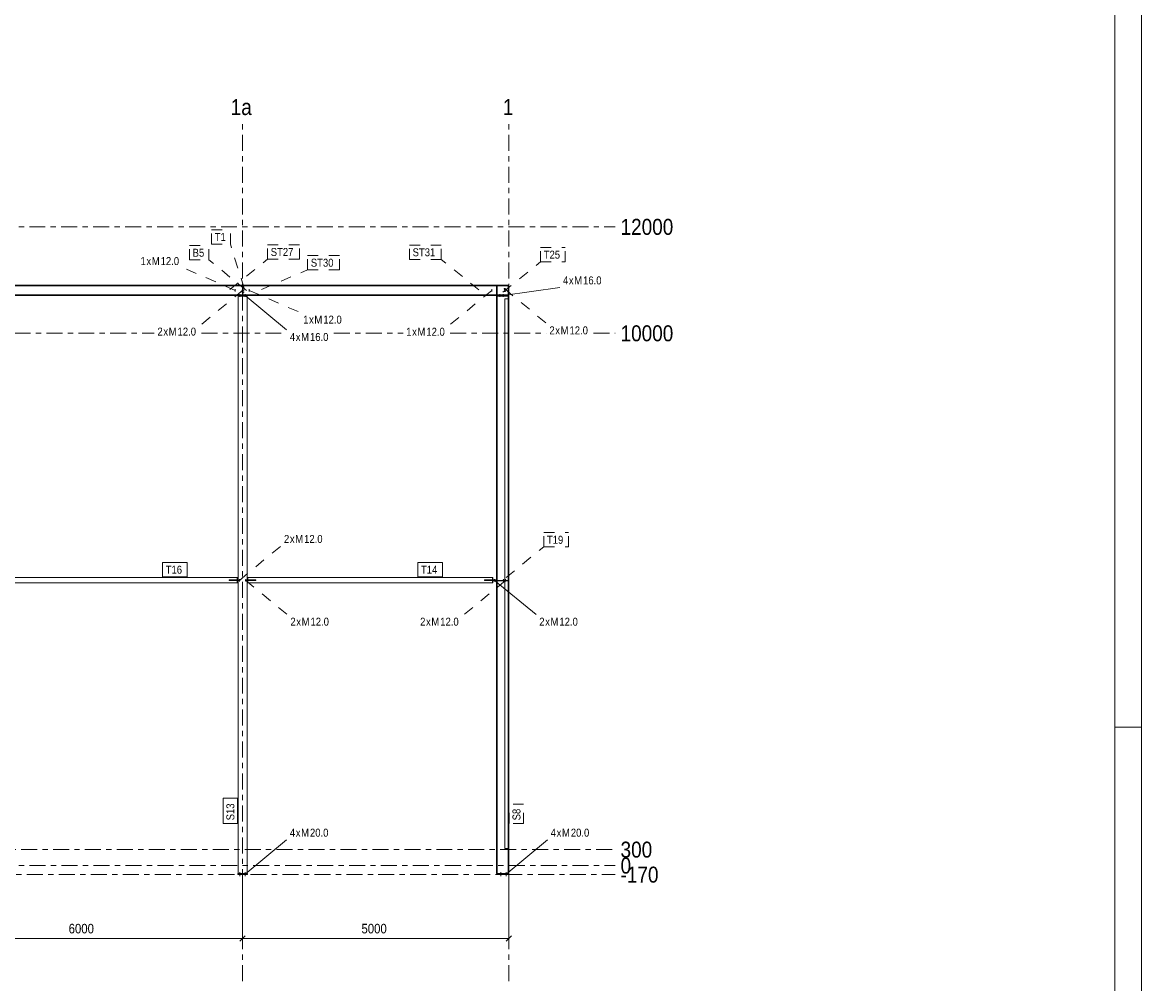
# Model space of a CAD drawing. Header units: millimetres. Extents: x -981 to 119, y -271 to 339.
# Tile 15 of 16: x -91 to 119, y -22 to 158. Entities that reach past the tile are written whole.
import ezdxf

# ---------------------------------------------------------------- set-up
doc = ezdxf.new("R2010")
doc.units = ezdxf.units.MM
for name, pattern in [('XKITLINE00', [0]), ('XKITLINE02', [4, 2, -2]), ('XKITLINE03', [6, 3, -1, 1, -1])]:
    doc.linetypes.add(name, pattern=pattern)
for name, color, linetype, lineweight in [('Arkusz rysunku', 3, 'Continuous', 0), ('Element', 2, 'Continuous', 0), ('Spoina', 1, 'Continuous', 0), ('Wymiar', 4, 'Continuous', 0), ('Znak elementu', 2, 'Continuous', 0), ('Znak śruby', 4, 'Continuous', 0), ('Śruba', 3, 'Continuous', 0)]:
    doc.layers.add(name, color=color, linetype=linetype, lineweight=lineweight)
doc.styles.add('ARIAL', font='ARIAL.TTF')

msp = doc.modelspace()

# ---------------------------------------------------------------- hatches: boundary and pattern name
at = {"layer": 'Śruba'}
for points in [[(-2.72, 53.69), (-2.58, 53.69), (-2.58, 53.59), (-2.72, 53.59)], [(-2.72, 53.69), (-2.58, 53.69), (-2.58, 53.59), (-2.72, 53.59)], [(-2.72, 53.59), (-2.58, 53.59), (-2.58, 53.49), (-2.72, 53.49)], [(-2.72, 53.59), (-2.58, 53.59), (-2.58, 53.49), (-2.72, 53.49)], [(-50.61, -1.5), (-50.39, -1.5), (-50.39, -1.7), (-50.61, -1.7)], [(-50.61, -1.5), (-50.39, -1.5), (-50.39, -1.7), (-50.61, -1.7)], [(-49.61, -1.5), (-49.39, -1.5), (-49.39, -1.7), (-49.61, -1.7)], [(-49.61, -1.5), (-49.39, -1.5), (-49.39, -1.7), (-49.61, -1.7)], [(-1.61, -1.5), (-1.39, -1.5), (-1.39, -1.7), (-1.61, -1.7)], [(-1.61, -1.5), (-1.39, -1.5), (-1.39, -1.7), (-1.61, -1.7)], [(-0.61, -1.5), (-0.39, -1.5), (-0.39, -1.7), (-0.61, -1.7)], [(-0.61, -1.5), (-0.39, -1.5), (-0.39, -1.7), (-0.61, -1.7)]]:
    msp.add_hatch(color=256, dxfattribs=at).paths.add_polyline_path(points, flags=17)

# ---------------------------------------------------------------- linework, layer by layer
at = {"layer": 'Arkusz rysunku', "linetype": 'XKITLINE00', "lineweight": 0}
for p, q in [((118.87, -271), (118.87, 339)), ((113.87, -266), (113.87, 334)), ((118.87, 26), (113.87, 26))]:
    msp.add_line(p, q, dxfattribs=at)
at = {"layer": 'Element', "linetype": 'XKITLINE00', "lineweight": 0}
for p, q in [((-109.82, 109.05), (-0.08, 109.05)), ((-109.82, 108.99), (-0.08, 108.99)), ((-109.82, 108.89), (-0.08, 108.89)), ((-50.04, 107.19), (-50.04, 108.89)), ((-50.04, 108.88), (-49.96, 108.88)), ((-49.96, 108.89), (-49.96, 107.19)), ((-2.28, 107.19), (-2.28, 108.89)), ((-2.28, 108.88), (-2.2, 108.88)), ((-2.2, 108.89), (-2.2, 107.19)), ((-0.08, 108.89), (-0.08, 109.05)), ((-0.08, 109.02), (0, 109.02)), ((-0.08, 107.12), (-0.08, 108.96)), ((-0.08, 108.96), (0, 108.96)), ((0, 107.12), (0, 109.02)), ((-108.5, 107.19), (-0.08, 107.19)), ((-108.5, 107.09), (-0.08, 107.09)), ((-108.42, 107.22), (-50.04, 107.22)), ((-50.85, 107.09), (-50.85, 106.95)), ((-50.85, 107.07), (-49.15, 107.07)), ((-50.85, 106.95), (-50.85, 106.95)), ((-50.85, 106.95), (-49.15, 106.95)), ((-50.85, -1.5), (-50.85, 106.95)), ((-50.85, 106.95), (-49.15, 106.95)), ((-49.96, 107.19), (-50.04, 107.19)), ((-49.96, 107.22), (-2.28, 107.22)), ((-49.15, 106.95), (-49.15, 107.09)), ((-49.15, 106.95), (-49.15, 106.95)), ((-49.15, 106.95), (-49.15, -1.5)), ((-2.25, 107.04), (-2.3, 107.04)), ((-2.3, 107.04), (-2.3, -1.5)), ((-2.3, 106.96), (-2.18, 106.96)), ((-2.2, 107.19), (-2.28, 107.19)), ((-2.25, 107.09), (-2.25, 107.08)), ((-2.25, 107.08), (-2.25, 106.96)), ((-2.25, 107.08), (-0.05, 107.08)), ((-2.2, 107.22), (-0.08, 107.22)), ((-2.18, 106.96), (-2.18, -1.5)), ((-2.18, 106.96), (-0.12, 106.96)), ((-0.72, 53.59), (-0.72, 106.45)), ((-0.12, 106.45), (-0.72, 106.45)), ((-0.12, 106.96), (0, 106.96)), ((-0.12, 106.45), (-0.12, 106.96)), ((-0.12, 53.59), (-0.12, 106.45)), ((-0.08, 107.09), (-0.08, 107.19)), ((-0.08, 107.12), (0, 107.12)), ((-0.05, 106.96), (-0.05, 107.12)), ((0, 107.04), (-0.05, 107.04)), ((0, -1.5), (0, 107.04)), ((-108.46, 54.14), (-50.99, 54.14)), ((-50.99, 53.14), (-108.46, 53.14)), ((-52.49, 53.59), (-52.49, 53.69)), ((-52.49, 53.69), (-50.85, 53.69)), ((-50.85, 53.59), (-52.49, 53.59)), ((-50.99, 53.69), (-50.99, 54.14)), ((-50.95, 54.14), (-50.99, 54.14)), ((-50.99, 54.14), (-50.99, 53.69)), ((-50.99, 53.59), (-50.99, 53.14)), ((-50.99, 53.14), (-50.99, 53.59)), ((-50.95, 53.14), (-50.99, 53.14)), ((-50.95, 53.69), (-50.95, 54.14)), ((-50.95, 53.59), (-50.95, 53.14)), ((-47.51, 53.69), (-49.15, 53.69)), ((-49.15, 53.59), (-47.51, 53.59)), ((-49.05, 53.69), (-49.05, 54.14)), ((-49.05, 54.14), (-49.01, 54.14)), ((-49.05, 53.59), (-49.05, 53.14)), ((-49.05, 53.14), (-49.01, 53.14)), ((-49.01, 53.69), (-49.01, 54.14)), ((-49.01, 54.14), (-3.04, 54.14)), ((-49.01, 54.14), (-49.01, 53.69)), ((-49.01, 53.59), (-49.01, 53.14)), ((-49.01, 53.14), (-49.01, 53.59)), ((-49.01, 53.14), (-3.04, 53.14)), ((-47.51, 53.59), (-47.51, 53.69)), ((-4.54, 53.59), (-4.54, 53.69)), ((-2.4, 53.69), (-4.54, 53.69)), ((-2.6, 53.59), (-4.54, 53.59)), ((-3.04, 53.69), (-3.04, 54.14)), ((-3, 54.14), (-3.04, 54.14)), ((-3.04, 54.14), (-3.04, 53.69)), ((-3.04, 53.14), (-3.04, 53.59)), ((-3.04, 53.14), (-3.04, 53.59)), ((-3, 53.14), (-3.04, 53.14)), ((-3, 53.69), (-3, 54.14)), ((-3, 53.59), (-3, 53.14)), ((-2.9, 53.49), (-2.9, 53.59)), ((-2.3, 53.49), (-2.9, 53.49)), ((-2.65, 53.59), (-2.65, 53.69)), ((-2.3, 53.59), (-2.6, 53.59)), ((-2.4, 53.59), (-2.4, 53.69)), ((-2.3, 53.49), (-2.3, 53.59)), ((-2.17, 53.49), (-2.17, 53.59)), ((-2.17, 53.59), (-0.72, 53.59)), ((-2.17, 53.49), (-0.72, 53.49)), ((-0.12, 53.59), (-0.72, 53.59)), ((-0.72, 3.2), (-0.72, 53.49)), ((-0.12, 53.49), (-0.72, 53.49)), ((-0.12, 53.49), (-0.12, 53.59)), ((-0.12, 53.49), (-0.12, 53.59)), ((-0.12, 3.2), (-0.12, 53.49)), ((-0.12, 3.2), (-0.72, 3.2)), ((-0.12, -1.5), (-0.12, 3.2)), ((-50.9, -1.5), (-50.85, -1.5)), ((-50.9, -1.7), (-50.9, -1.5)), ((-50.9, -1.7), (-49.1, -1.7)), ((-49.15, -1.5), (-50.85, -1.5)), ((-49.15, -1.5), (-49.1, -1.5)), ((-49.1, -1.7), (-49.1, -1.5)), ((-2.3, -1.5), (-2.18, -1.5)), ((-0.05, -1.5), (-2.25, -1.5)), ((-2.25, -1.7), (-2.25, -1.5)), ((-0.05, -1.7), (-2.25, -1.7)), ((-0.12, -1.5), (0, -1.5)), ((-0.05, -1.7), (-0.05, -1.5))]:
    msp.add_line(p, q, dxfattribs=at)
at = {"layer": 'Spoina', "linetype": 'XKITLINE03', "lineweight": 0}
for p, q in [((-50, -21.7), (-50, 140)), ((0, -21.7), (0, 140)), ((-234.05, 120), (20, 120)), ((-152.85, 100), (-66.59, 100)), ((-57.72, 100), (-41.72, 100)), ((-32.85, 100), (-19.86, 100)), ((-10.99, 100), (7.03, 100)), ((15.9, 100), (20, 100)), ((-193.6, 3), (20, 3)), ((-960, 0), (20, 0)), ((-816.5, -1.7), (20, -1.7))]:
    msp.add_line(p, q, dxfattribs=at)
at = {"layer": 'Wymiar', "linetype": 'XKITLINE00', "lineweight": 0}
for p, q in [((-50, -2.7), (-50, -15.14)), ((-50, -2.7), (-50, -15.14)), ((0, -2.7), (0, -15.14)), ((-110, -13.7), (-50, -13.7)), ((-49.49, -13.19), (-50.51, -14.21)), ((-49.49, -13.19), (-50.51, -14.21)), ((-50, -13.7), (0, -13.7)), ((0.51, -13.19), (-0.51, -14.21))]:
    msp.add_line(p, q, dxfattribs=at)
at = {"layer": 'Znak elementu', "linetype": 'XKITLINE02', "lineweight": 0}
for p, q in [((-55.83, 119.44), (-52.29, 119.44)), ((-55.83, 116.74), (-55.83, 119.44)), ((-52.29, 116.74), (-52.29, 119.44)), ((-59.98, 116.48), (-56.33, 116.48)), ((-59.98, 113.78), (-59.98, 116.48)), ((-56.33, 113.78), (-56.33, 116.48)), ((-55.83, 116.74), (-52.29, 116.74)), ((-49.7, 108.43), (-52.29, 116.74)), ((-45.31, 116.63), (-39.33, 116.63)), ((-45.31, 113.93), (-45.31, 116.63)), ((-39.33, 113.93), (-39.33, 116.63)), ((-18.66, 116.57), (-12.68, 116.57)), ((-18.66, 113.87), (-18.66, 116.57)), ((-12.68, 113.87), (-12.68, 116.57)), ((5.97, 116.13), (10.62, 116.13)), ((5.97, 113.43), (5.97, 116.13)), ((10.62, 113.43), (10.62, 116.13)), ((-59.98, 113.78), (-56.33, 113.78)), ((-49.26, 108.06), (-56.33, 113.78)), ((-52.38, 108.21), (-45.31, 113.93)), ((-45.31, 113.93), (-39.33, 113.93)), ((-37.78, 114.61), (-31.8, 114.61)), ((-37.78, 111.91), (-37.78, 114.61)), ((-31.8, 111.91), (-31.8, 114.61)), ((-18.66, 113.87), (-12.68, 113.87)), ((-5.6, 108.15), (-12.68, 113.87)), ((-46.44, 108.26), (-37.78, 111.91)), ((-37.78, 111.91), (-31.8, 111.91)), ((-1.1, 107.71), (5.97, 113.43)), ((5.97, 113.43), (10.62, 113.43)), ((6.57, 62.56), (11.21, 62.56)), ((6.57, 59.86), (6.57, 62.56)), ((11.21, 59.86), (11.21, 62.56)), ((-0.5, 54.14), (6.57, 59.86)), ((6.57, 59.86), (11.21, 59.86)), ((0.1, 7.9), (0.1, 11.55)), ((2.8, 11.55), (0.1, 11.55)), ((2.8, 7.9), (2.8, 11.55)), ((2.8, 7.9), (0.1, 7.9))]:
    msp.add_line(p, q, dxfattribs=at)
at = {"layer": 'Znak elementu', "linetype": 'XKITLINE00', "lineweight": 0}
for p, q in [((-65.04, 56.94), (-60.39, 56.94)), ((-65.04, 54.24), (-65.04, 56.94)), ((-60.39, 54.24), (-60.39, 56.94)), ((-17.09, 56.94), (-12.44, 56.94)), ((-17.09, 54.24), (-17.09, 56.94)), ((-12.44, 54.24), (-12.44, 56.94)), ((-65.04, 54.24), (-60.39, 54.24)), ((-17.09, 54.24), (-12.44, 54.24)), ((-53.65, 7.9), (-53.65, 12.66)), ((-50.95, 12.66), (-53.65, 12.66)), ((-50.95, 7.9), (-50.95, 12.66)), ((-50.95, 7.9), (-53.65, 7.9))]:
    msp.add_line(p, q, dxfattribs=at)
at = {"layer": 'Znak śruby', "linetype": 'XKITLINE02', "lineweight": 0}
for p, q in [((-51.37, 108.07), (-60.9, 112.22)), ((-49.94, 108.1), (-57.72, 101.67)), ((-48.75, 108.07), (-39.22, 103.92)), ((-3.21, 108.07), (-10.99, 101.64)), ((-0.75, 108.33), (7.03, 101.9)), ((-50.6, 53.59), (-42.82, 60.02)), ((-49.4, 53.59), (-41.62, 47.17)), ((-0.6, 53.59), (-8.38, 47.17))]:
    msp.add_line(p, q, dxfattribs=at)
at = {"layer": 'Znak śruby', "linetype": 'XKITLINE00', "lineweight": 0}
for p, q in [((-1.05, 107.09), (9.58, 108.59)), ((-49.5, 107.09), (-41.72, 100.66)), ((-2.65, 53.59), (5.13, 47.17)), ((-49.5, -1.6), (-41.72, 4.83)), ((-0.5, -1.6), (7.28, 4.83))]:
    msp.add_line(p, q, dxfattribs=at)
at = {"layer": 'Śruba', "linetype": 'XKITLINE02', "lineweight": 0}
for p, q in [((-51.37, 108.27), (-51.37, 107.87)), ((-50.5, 107.35), (-50.5, 106.9)), ((-50.16, 108.1), (-49.72, 108.1)), ((-50.16, 107.7), (-49.72, 107.7)), ((-50.06, 108.17), (-49.94, 108.17)), ((-50.06, 108.03), (-49.94, 108.03)), ((-50.06, 107.78), (-49.94, 107.78)), ((-50.06, 107.63), (-49.94, 107.63)), ((-49.94, 108.17), (-49.82, 108.17)), ((-49.94, 108.03), (-49.82, 108.03)), ((-49.94, 107.78), (-49.82, 107.78)), ((-49.94, 107.63), (-49.82, 107.63)), ((-49.5, 107.35), (-49.5, 106.9)), ((-48.75, 108.27), (-48.75, 107.87)), ((-3.21, 108.27), (-3.21, 107.87)), ((-1.65, 107.35), (-1.65, 106.9)), ((-1.05, 107.35), (-1.05, 106.9)), ((-0.95, 108.33), (-0.55, 108.33)), ((-0.95, 107.93), (-0.55, 107.93)), ((-0.85, 108.4), (-0.75, 108.4)), ((-0.85, 108.26), (-0.75, 108.26)), ((-0.85, 108), (-0.75, 108)), ((-0.85, 107.86), (-0.75, 107.86)), ((-0.75, 108.4), (-0.65, 108.4)), ((-0.75, 108.26), (-0.65, 108.26)), ((-0.75, 108), (-0.65, 108)), ((-0.75, 107.86), (-0.65, 107.86)), ((-50.67, 53.69), (-50.67, 53.59)), ((-50.67, 53.69), (-50.67, 53.59)), ((-50.67, 53.59), (-50.67, 53.49)), ((-50.67, 53.59), (-50.67, 53.49)), ((-50.6, 53.79), (-50.6, 53.39)), ((-50.6, 53.79), (-50.6, 53.39)), ((-50.53, 53.69), (-50.53, 53.59)), ((-50.53, 53.69), (-50.53, 53.59)), ((-50.53, 53.59), (-50.53, 53.49)), ((-50.53, 53.59), (-50.53, 53.49)), ((-49.47, 53.69), (-49.47, 53.59)), ((-49.47, 53.69), (-49.47, 53.59)), ((-49.47, 53.59), (-49.47, 53.49)), ((-49.47, 53.59), (-49.47, 53.49)), ((-49.4, 53.79), (-49.4, 53.39)), ((-49.4, 53.79), (-49.4, 53.39)), ((-49.33, 53.69), (-49.33, 53.59)), ((-49.33, 53.69), (-49.33, 53.59)), ((-49.33, 53.59), (-49.33, 53.49)), ((-49.33, 53.59), (-49.33, 53.49)), ((-1.07, 53.69), (-1.07, 53.59)), ((-1.07, 53.59), (-1.07, 53.49)), ((-1, 53.79), (-1, 53.39)), ((-0.93, 53.69), (-0.93, 53.59)), ((-0.93, 53.59), (-0.93, 53.49)), ((-0.67, 53.69), (-0.67, 53.59)), ((-0.67, 53.59), (-0.67, 53.49)), ((-0.6, 53.79), (-0.6, 53.39)), ((-0.53, 53.69), (-0.53, 53.59)), ((-0.53, 53.59), (-0.53, 53.49))]:
    msp.add_line(p, q, dxfattribs=at)
at = {"layer": 'Śruba', "linetype": 'XKITLINE00', "lineweight": 0}
for p, q in [((-50.5, 107.32), (-50.5, 106.87)), ((-49.5, 107.32), (-49.5, 106.87)), ((-1.65, 107.32), (-1.65, 106.87)), ((-1.05, 107.32), (-1.05, 106.87)), ((-2.72, 53.69), (-2.72, 53.59)), ((-2.72, 53.69), (-2.72, 53.59)), ((-2.72, 53.59), (-2.72, 53.49)), ((-2.72, 53.59), (-2.72, 53.49)), ((-2.65, 53.79), (-2.65, 53.39)), ((-2.65, 53.79), (-2.65, 53.39)), ((-2.58, 53.69), (-2.58, 53.59)), ((-2.58, 53.69), (-2.58, 53.59)), ((-2.58, 53.59), (-2.58, 53.49)), ((-2.58, 53.59), (-2.58, 53.49)), ((-50.61, -1.7), (-50.61, -1.5)), ((-50.61, -1.7), (-50.61, -1.5)), ((-50.5, -1.96), (-50.5, -1.24)), ((-50.5, -1.96), (-50.5, -1.24)), ((-50.39, -1.7), (-50.39, -1.5)), ((-50.39, -1.7), (-50.39, -1.5)), ((-49.61, -1.7), (-49.61, -1.5)), ((-49.61, -1.7), (-49.61, -1.5)), ((-49.5, -1.96), (-49.5, -1.24)), ((-49.5, -1.96), (-49.5, -1.24)), ((-49.39, -1.7), (-49.39, -1.5)), ((-49.39, -1.7), (-49.39, -1.5)), ((-1.61, -1.7), (-1.61, -1.5)), ((-1.61, -1.7), (-1.61, -1.5)), ((-1.5, -1.96), (-1.5, -1.24)), ((-1.5, -1.96), (-1.5, -1.24)), ((-1.39, -1.7), (-1.39, -1.5)), ((-1.39, -1.7), (-1.39, -1.5)), ((-0.61, -1.7), (-0.61, -1.5)), ((-0.61, -1.7), (-0.61, -1.5)), ((-0.5, -1.96), (-0.5, -1.24)), ((-0.5, -1.96), (-0.5, -1.24)), ((-0.39, -1.7), (-0.39, -1.5)), ((-0.39, -1.7), (-0.39, -1.5))]:
    msp.add_line(p, q, dxfattribs=at)

# ---------------------------------------------------------------- texts
at = {"layer": 'Spoina', "style": 'ARIAL', "width": 0.85}
for s, p in [('1a', (-52.23, 141)), ('1', (-1.11, 141)), ('12000', (21, 118.5)), ('10000', (21, 98.5)), ('300', (21, 1.5)), ('0', (21, -1.5)), ('-170', (21, -3.2))]:
    msp.add_text(s, height=3, dxfattribs=at).set_placement(p)
at = {"layer": 'Wymiar', "style": 'ARIAL', "width": 0.85}
for s, p in [('6000', (-82.67, -12.74)), ('5000', (-27.67, -12.74))]:
    msp.add_text(s, height=1.8, dxfattribs=at).set_placement(p)
at = {"layer": 'Znak elementu', "style": 'ARIAL', "width": 0.85}
for s, p in [('T1', (-55.23, 117.34)), ('B5', (-59.38, 114.38)), ('ST27', (-44.71, 114.53)), ('ST31', (-18.06, 114.47)), ('ST30', (-37.18, 112.51)), ('T25', (6.57, 114.03)), ('T19', (7.17, 60.46)), ('T16', (-64.44, 54.84)), ('T14', (-16.49, 54.84))]:
    msp.add_text(s, height=1.5, dxfattribs=at).set_placement(p)
for s, p in [('S13', (-51.55, 8.5)), ('S8', (2.2, 8.5))]:
    msp.add_text(s, height=1.5, rotation=90.0002, dxfattribs=at).set_placement(p)
at = {"layer": 'Znak śruby', "style": 'ARIAL', "width": 0.85}
for s, p in [('1', (-69.17, 112.82)), ('x', (-68.06, 112.82)), ('M', (-67.06, 112.82)), ('12.0', (-65.39, 112.82)), ('4', (10.18, 109.19)), ('x', (11.29, 109.19)), ('M', (12.29, 109.19)), ('16.0', (13.96, 109.19)), ('1', (-38.62, 101.82)), ('M', (-36.51, 101.82)), ('12.0', (-34.84, 101.82)), ('2', (-65.99, 99.57)), ('M', (-63.88, 99.57)), ('12.0', (-62.21, 99.57)), ('x', (-37.51, 101.82)), ('1', (-19.26, 99.54)), ('M', (-17.15, 99.54)), ('12.0', (-15.48, 99.54)), ('2', (7.63, 99.8)), ('x', (8.74, 99.8)), ('M', (9.74, 99.8)), ('12.0', (11.41, 99.8)), ('x', (-64.88, 99.57)), ('4', (-41.12, 98.56)), ('x', (-40.01, 98.56)), ('M', (-39.01, 98.56)), ('16.0', (-37.34, 98.56)), ('x', (-18.15, 99.54)), ('2', (-42.22, 60.62)), ('x', (-41.11, 60.62)), ('M', (-40.11, 60.62)), ('12.0', (-38.44, 60.62)), ('2', (-41.02, 45.07)), ('M', (-38.91, 45.07)), ('12.0', (-37.24, 45.07)), ('2', (-16.65, 45.07)), ('M', (-14.54, 45.07)), ('12.0', (-12.87, 45.07)), ('2', (5.73, 45.07)), ('M', (7.84, 45.07)), ('12.0', (9.51, 45.07)), ('x', (-39.91, 45.07)), ('x', (-15.54, 45.07)), ('x', (6.84, 45.07)), ('4', (-41.12, 5.43)), ('x', (-40.01, 5.43)), ('M', (-39.01, 5.43)), ('20.0', (-37.34, 5.43)), ('4', (7.88, 5.43)), ('x', (8.99, 5.43)), ('M', (9.99, 5.43)), ('20.0', (11.66, 5.43))]:
    msp.add_text(s, height=1.5, dxfattribs=at).set_placement(p)

doc.saveas('drawing.dxf')
